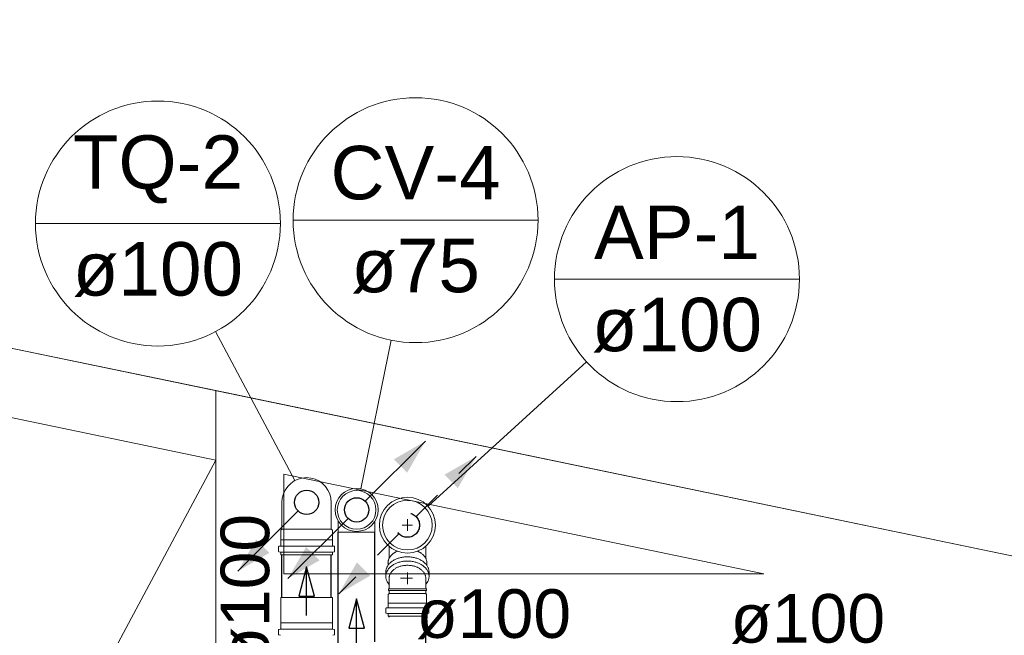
# Model space of a CAD drawing. Header units: millimetres. Extents: x 567 to 934, y -1 to 364.
# Tile 191 of 256: x 612.23 to 616.28, y 171.08 to 173.61. Entities that reach past the tile are written whole.
import ezdxf

# ---------------------------------------------------------------- set-up
doc = ezdxf.new("R2010")
doc.units = ezdxf.units.MM
doc.header["$MEASUREMENT"] = 0
doc.linetypes.add('JIS_02_1.2', pattern=[0.25, 0.125, -0.125])
doc.linetypes.add('NULL', pattern=[0])
for name, color, linetype, lineweight in [('AP-Condutos', 14, 'JIS_02_1.2', 25), ('AP-Indicação coluna', 14, 'Continuous', 13), ('CV-Condutos', 14, 'Continuous', 25), ('CV-Indicação coluna', 14, 'Continuous', 13), ('CV-Sentido conduto', 14, 'Continuous', 30), ('Simbolos', 14, 'Continuous', 20), ('Simbolos_int', 14, 'Continuous', 15), ('TQ-Condutos', 14, 'Continuous', 25), ('TQ-Indicação coluna', 14, 'Continuous', 13), ('TQ-Sentido conduto', 14, 'Continuous', 30), ('TQ-Textos conduto', 7, 'Continuous', 9)]:
    doc.layers.add(name, color=color, linetype=linetype, lineweight=lineweight)
doc.layers.add('ARQ FINA', color=8, linetype='Continuous')
doc.styles.add('Arial', font='arial.ttf')

msp = doc.modelspace()

# ---------------------------------------------------------------- hatches: boundary and pattern name
at = {"layer": 'AP-Condutos', "linetype": 'Continuous'}
for points in [[(614.1094, 171.8136), (613.9795, 171.7386), (614.0344, 171.6837)], [(613.5437, 171.2479), (613.6736, 171.3229), (613.6187, 171.3778)]]:
    msp.add_hatch(color=151, dxfattribs=at).paths.add_polyline_path(points)
at = {"layer": 'CV-Condutos', "linetype": 'Continuous'}
for points in [[(613.9003, 171.8766), (613.7704, 171.8016), (613.8253, 171.7467)], [(613.3346, 171.3109), (613.4645, 171.3859), (613.4096, 171.4408)]]:
    msp.add_hatch(color=11, dxfattribs=at).paths.add_polyline_path(points)
at = {"layer": 'TQ-Condutos', "linetype": 'Continuous'}
msp.add_hatch(color=73, dxfattribs=at).paths.add_polyline_path([(613.1287, 171.3418), (613.2586, 171.4168), (613.2037, 171.4718)])

# ---------------------------------------------------------------- linework, layer by layer
at = {"layer": 'AP-Condutos'}
for p, q in [((613.751, 170.6525), (613.751, 171.1559)), ((613.902, 170.483), (613.902, 171.1559))]:
    msp.add_line(p, q, dxfattribs=at)
for points in [[(613.8619, 171.5661), (614.1094, 171.8136)], [(613.7912, 171.4954), (613.5437, 171.2479)]]:
    msp.add_lwpolyline(points, dxfattribs=at)
msp.add_circle((613.8265, 171.5308), 0.05, dxfattribs=at)
msp.add_circle((613.8265, 171.5308), 0.05, dxfattribs=at)
at = {"layer": 'AP-Indicação coluna'}
for p, q in [((614.4319, 172.5434), (615.4404, 172.5434)), ((614.5637, 172.2035), (613.9117, 171.6085))]:
    msp.add_line(p, q, dxfattribs=at)
msp.add_circle((614.9362, 172.5434), 0.5042, dxfattribs=at)
msp.add_circle((614.9362, 172.5434), 0.5042, dxfattribs=at)
at = {"layer": 'ARQ FINA', "lineweight": 5}
for p, q in [((666.8823, 160.9083), (602.6777, 174.2348)), ((609.8374, 172.7487), (613.0374, 172.0845)), ((613.0374, 171.7985), (609.8374, 172.4627)), ((613.0374, 172.0845), (613.0374, 167.7957)), ((627.4774, 169.0873), (613.0374, 172.0845)), ((613.0374, 171.7985), (609.8374, 165.8191)), ((613.3174, 171.3302), (613.3174, 171.7404)), ((613.3174, 171.7404), (615.294, 171.3302)), ((615.294, 171.3302), (613.3174, 171.3302))]:
    msp.add_line(p, q, dxfattribs=at)
at = {"layer": 'CV-Condutos'}
for p, q in [((613.542, 170.8782), (613.542, 171.5017)), ((613.693, 171.0502), (613.693, 171.5017))]:
    msp.add_line(p, q, dxfattribs=at)
for points in [[(613.6528, 171.6291), (613.9003, 171.8766)], [(613.5821, 171.5584), (613.3346, 171.3109)]]:
    msp.add_lwpolyline(points, dxfattribs=at)
msp.add_circle((613.6175, 171.5937), 0.05, dxfattribs=at)
msp.add_circle((613.6175, 171.5937), 0.05, dxfattribs=at)
at = {"layer": 'CV-Indicação coluna'}
for p, q in [((613.3561, 172.7861), (614.3644, 172.7861)), ((613.7597, 172.2921), (613.6352, 171.6805))]:
    msp.add_line(p, q, dxfattribs=at)
msp.add_circle((613.8602, 172.7861), 0.5041, dxfattribs=at)
msp.add_circle((613.8602, 172.7861), 0.5041, dxfattribs=at)
at = {"layer": 'CV-Sentido conduto'}
for p, q in [((613.6175, 171.2273), (613.5851, 171.1065)), ((613.6498, 171.1065), (613.6175, 171.2273)), ((613.5851, 171.1065), (613.6498, 171.1065))]:
    msp.add_line(p, q, dxfattribs=at)
msp.add_lwpolyline([(613.6175, 171.0273), (613.6175, 171.2273)], dxfattribs=at)
at = {"layer": 'Simbolos'}
for p, q in [((613.3099, 171.5149), (613.3099, 171.6247)), ((613.5131, 171.5149), (613.5131, 171.6247)), ((613.542, 171.5474), (613.542, 171.5017)), ((613.693, 171.5474), (613.693, 171.5017)), ((613.3055, 171.5105), (613.3099, 171.5149)), ((613.3055, 171.471), (613.3055, 171.5105)), ((613.5175, 171.5105), (613.5131, 171.5149)), ((613.5175, 171.471), (613.5175, 171.5105)), ((613.305, 171.4705), (613.3055, 171.471)), ((613.305, 171.4464), (613.305, 171.4705)), ((613.518, 171.4705), (613.5175, 171.471)), ((613.518, 171.4464), (613.518, 171.4705)), ((613.2962, 171.423), (613.2962, 171.4419)), ((613.2977, 171.4211), (613.3035, 171.4195)), ((613.298, 171.4439), (613.3032, 171.4444)), ((613.305, 171.4087), (613.305, 171.4176)), ((613.518, 171.4087), (613.518, 171.4176)), ((613.5253, 171.4211), (613.5195, 171.4195)), ((613.525, 171.4439), (613.5198, 171.4444)), ((613.5268, 171.423), (613.5268, 171.4419)), ((613.751, 171.3939), (613.751, 171.4436)), ((613.902, 171.3939), (613.902, 171.4436)), ((613.518, 171.4087), (613.305, 171.4087)), ((613.7375, 171.32), (613.7375, 171.3376)), ((613.9155, 171.32), (613.9155, 171.3376)), ((613.751, 171.2686), (613.751, 171.3123)), ((613.902, 171.2686), (613.902, 171.3123)), ((613.751, 171.2686), (613.748, 171.2684)), ((613.748, 171.2625), (613.748, 171.2684)), ((613.751, 171.2622), (613.748, 171.2625)), ((613.751, 171.249), (613.751, 171.2622)), ((613.902, 171.2686), (613.905, 171.2684)), ((613.902, 171.2622), (613.905, 171.2625)), ((613.902, 171.249), (613.902, 171.2622)), ((613.905, 171.2625), (613.905, 171.2684)), ((613.3055, 171.129), (613.3055, 171.2337)), ((613.5175, 171.129), (613.5175, 171.2337)), ((613.7474, 171.2454), (613.751, 171.249)), ((613.7474, 171.2099), (613.7474, 171.2454)), ((613.9056, 171.2454), (613.902, 171.249)), ((613.9056, 171.2099), (613.9056, 171.2454)), ((613.7379, 171.1705), (613.7379, 171.188)), ((613.7451, 171.1905), (613.7398, 171.19)), ((613.7469, 171.2094), (613.7474, 171.2099)), ((613.7469, 171.1925), (613.7469, 171.2094)), ((613.9061, 171.2094), (613.9056, 171.2099)), ((613.9061, 171.1925), (613.9061, 171.2094)), ((613.908, 171.1905), (613.9133, 171.19)), ((613.9151, 171.1705), (613.9151, 171.188)), ((613.7455, 171.167), (613.7394, 171.1686)), ((613.7469, 171.1559), (613.7469, 171.165)), ((613.9061, 171.1559), (613.7469, 171.1559)), ((613.9061, 171.1559), (613.9061, 171.165)), ((613.9076, 171.167), (613.9137, 171.1686)), ((613.2962, 171.081), (613.2962, 171.0999)), ((613.298, 171.1019), (613.3032, 171.1023)), ((613.305, 171.1285), (613.3055, 171.129)), ((613.305, 171.1043), (613.305, 171.1285)), ((613.518, 171.1285), (613.5175, 171.129)), ((613.518, 171.1043), (613.518, 171.1285)), ((613.525, 171.1019), (613.5198, 171.1023)), ((613.5268, 171.081), (613.5268, 171.0999)), ((613.2977, 171.079), (613.3035, 171.0775)), ((613.5253, 171.079), (613.5195, 171.0775))]:
    msp.add_line(p, q, dxfattribs=at)
for points in [[(613.5131, 171.6247), (613.5116, 171.6423), (613.507, 171.6594), (613.4995, 171.6755), (613.4894, 171.69), (613.4768, 171.7025), (613.4623, 171.7127), (613.4463, 171.7202), (613.4292, 171.7247), (613.4115, 171.7263), (613.3939, 171.7247), (613.3768, 171.7202), (613.3607, 171.7127), (613.3462, 171.7025), (613.3337, 171.69), (613.3235, 171.6755), (613.3161, 171.6594), (613.3115, 171.6423), (613.3099, 171.6247)], [(613.2981, 171.4439), (613.2977, 171.4438), (613.2974, 171.4437), (613.2971, 171.4436), (613.2969, 171.4434), (613.2966, 171.4431), (613.2965, 171.4429), (613.2963, 171.4426), (613.2963, 171.4422), (613.2962, 171.4419)], [(613.2962, 171.423), (613.2962, 171.4227), (613.2963, 171.4224), (613.2964, 171.4222), (613.2966, 171.4219), (613.2967, 171.4217), (613.2969, 171.4215), (613.2972, 171.4213), (613.2974, 171.4212), (613.2977, 171.4211)], [(613.3032, 171.4444), (613.3035, 171.4444), (613.3038, 171.4445), (613.3041, 171.4447), (613.3044, 171.4449), (613.3046, 171.4451), (613.3048, 171.4454), (613.3049, 171.4457), (613.305, 171.446), (613.305, 171.4464)], [(613.305, 171.4176), (613.305, 171.4179), (613.3049, 171.4181), (613.3048, 171.4184), (613.3047, 171.4187), (613.3045, 171.4189), (613.3043, 171.4191), (613.3041, 171.4193), (613.3038, 171.4194), (613.3035, 171.4195)], [(613.518, 171.4464), (613.5181, 171.446), (613.5181, 171.4457), (613.5183, 171.4454), (613.5184, 171.4451), (613.5187, 171.4449), (613.5189, 171.4447), (613.5192, 171.4445), (613.5195, 171.4444), (613.5199, 171.4444)], [(613.5195, 171.4195), (613.5192, 171.4194), (613.519, 171.4193), (613.5187, 171.4191), (613.5185, 171.4189), (613.5184, 171.4187), (613.5182, 171.4184), (613.5181, 171.4181), (613.518, 171.4179), (613.518, 171.4176)], [(613.5268, 171.4419), (613.5268, 171.4422), (613.5267, 171.4426), (613.5266, 171.4429), (613.5264, 171.4431), (613.5262, 171.4434), (613.5259, 171.4436), (613.5256, 171.4437), (613.5253, 171.4438), (613.525, 171.4439)], [(613.5253, 171.4211), (613.5256, 171.4212), (613.5259, 171.4213), (613.5261, 171.4215), (613.5263, 171.4217), (613.5265, 171.4219), (613.5266, 171.4222), (613.5267, 171.4224), (613.5268, 171.4227), (613.5268, 171.423)], [(613.7843, 171.4235), (613.7827, 171.4227), (613.781, 171.4219), (613.7794, 171.4211), (613.7777, 171.4202), (613.7761, 171.4193), (613.7746, 171.4183), (613.773, 171.4174), (613.7715, 171.4163), (613.77, 171.4153)], [(613.8831, 171.4153), (613.8816, 171.4163), (613.8801, 171.4174), (613.8785, 171.4183), (613.8769, 171.4193), (613.8754, 171.4202), (613.8737, 171.4211), (613.8721, 171.4219), (613.8704, 171.4227), (613.8688, 171.4235)], [(613.7636, 171.3821), (613.761, 171.3801), (613.7584, 171.378), (613.756, 171.3758), (613.7537, 171.3735), (613.7514, 171.3711), (613.7493, 171.3686), (613.7473, 171.366), (613.7455, 171.3632), (613.7438, 171.3605)], [(613.7521, 171.3958), (613.751, 171.3937), (613.7499, 171.3916), (613.749, 171.3894), (613.7483, 171.3871), (613.7477, 171.3848), (613.7472, 171.3824), (613.7468, 171.3801), (613.7466, 171.3777), (613.7465, 171.3753)], [(613.77, 171.4153), (613.7676, 171.4135), (613.7653, 171.4117), (613.7631, 171.4097), (613.761, 171.4076), (613.759, 171.4054), (613.7571, 171.4032), (613.7553, 171.4008), (613.7537, 171.3984), (613.7521, 171.3959)], [(613.7913, 171.3955), (613.788, 171.3944), (613.7848, 171.3933), (613.7816, 171.392), (613.7785, 171.3907), (613.7754, 171.3892), (613.7723, 171.3876), (613.7694, 171.3858), (613.7665, 171.384), (613.7636, 171.3821)], [(613.7913, 171.3779), (613.788, 171.3769), (613.7848, 171.3758), (613.7816, 171.3745), (613.7785, 171.3731), (613.7754, 171.3716), (613.7723, 171.37), (613.7694, 171.3683), (613.7665, 171.3665), (613.7636, 171.3646)], [(613.8265, 171.4005), (613.8226, 171.4005), (613.8186, 171.4003), (613.8147, 171.4), (613.8107, 171.3995), (613.8068, 171.399), (613.8029, 171.3983), (613.799, 171.3975), (613.7951, 171.3965), (613.7913, 171.3955)], [(613.8265, 171.383), (613.8226, 171.3829), (613.8186, 171.3827), (613.8147, 171.3824), (613.8107, 171.382), (613.8068, 171.3814), (613.8029, 171.3807), (613.799, 171.3799), (613.7951, 171.379), (613.7913, 171.3779)], [(613.8618, 171.3955), (613.858, 171.3965), (613.8541, 171.3975), (613.8502, 171.3983), (613.8463, 171.399), (613.8424, 171.3995), (613.8384, 171.4), (613.8345, 171.4003), (613.8305, 171.4005), (613.8265, 171.4005)], [(613.8618, 171.3779), (613.858, 171.379), (613.8541, 171.3799), (613.8502, 171.3807), (613.8463, 171.3814), (613.8424, 171.382), (613.8384, 171.3824), (613.8345, 171.3827), (613.8305, 171.3829), (613.8265, 171.383)], [(613.8895, 171.3821), (613.8866, 171.384), (613.8837, 171.3858), (613.8808, 171.3876), (613.8777, 171.3892), (613.8746, 171.3907), (613.8715, 171.392), (613.8683, 171.3933), (613.8651, 171.3944), (613.8618, 171.3955)], [(613.8895, 171.3646), (613.8866, 171.3665), (613.8837, 171.3683), (613.8808, 171.37), (613.8777, 171.3716), (613.8746, 171.3731), (613.8715, 171.3745), (613.8683, 171.3758), (613.8651, 171.3769), (613.8618, 171.3779)], [(613.901, 171.3959), (613.8994, 171.3984), (613.8977, 171.4008), (613.896, 171.4032), (613.8941, 171.4054), (613.8921, 171.4076), (613.89, 171.4097), (613.8878, 171.4117), (613.8855, 171.4135), (613.8831, 171.4153)], [(613.9093, 171.3605), (613.9076, 171.3632), (613.9058, 171.366), (613.9038, 171.3686), (613.9017, 171.3711), (613.8994, 171.3735), (613.8971, 171.3758), (613.8947, 171.378), (613.8921, 171.3801), (613.8895, 171.3821)], [(613.9066, 171.3753), (613.9065, 171.3777), (613.9063, 171.3801), (613.9059, 171.3824), (613.9054, 171.3848), (613.9048, 171.3871), (613.904, 171.3894), (613.9032, 171.3916), (613.9021, 171.3937), (613.901, 171.3958)], [(613.7437, 171.3605), (613.7425, 171.3581), (613.7413, 171.3557), (613.7403, 171.3532), (613.7395, 171.3507), (613.7388, 171.3482), (613.7383, 171.3455), (613.7379, 171.3429), (613.7376, 171.3403), (613.7375, 171.3376)], [(613.7437, 171.3429), (613.7425, 171.3406), (613.7413, 171.3382), (613.7403, 171.3357), (613.7395, 171.3332), (613.7388, 171.3306), (613.7383, 171.328), (613.7379, 171.3254), (613.7376, 171.3227), (613.7375, 171.32)], [(613.7636, 171.3645), (613.761, 171.3626), (613.7584, 171.3605), (613.756, 171.3583), (613.7537, 171.356), (613.7514, 171.3535), (613.7493, 171.351), (613.7473, 171.3484), (613.7455, 171.3457), (613.7438, 171.3429)], [(613.7465, 171.3753), (613.7466, 171.3743), (613.7466, 171.3733), (613.7467, 171.3723), (613.7467, 171.3713), (613.7469, 171.3703), (613.747, 171.3693), (613.7472, 171.3683), (613.7473, 171.3673), (613.7476, 171.3663)], [(613.7732, 171.35), (613.7709, 171.3484), (613.7688, 171.3466), (613.7667, 171.3447), (613.7647, 171.3428), (613.7628, 171.3407), (613.761, 171.3386), (613.7594, 171.3363), (613.7578, 171.334), (613.7563, 171.3317)], [(613.7966, 171.3614), (613.7939, 171.3605), (613.7911, 171.3595), (613.7884, 171.3585), (613.7857, 171.3573), (613.7831, 171.356), (613.7805, 171.3547), (613.778, 171.3532), (613.7756, 171.3517), (613.7732, 171.35)], [(613.8265, 171.3657), (613.8232, 171.3656), (613.8198, 171.3654), (613.8165, 171.3652), (613.8131, 171.3648), (613.8098, 171.3643), (613.8065, 171.3637), (613.8032, 171.363), (613.7999, 171.3623), (613.7966, 171.3614)], [(613.8565, 171.3614), (613.8532, 171.3623), (613.8499, 171.363), (613.8466, 171.3637), (613.8433, 171.3643), (613.84, 171.3648), (613.8366, 171.3652), (613.8333, 171.3654), (613.8299, 171.3656), (613.8265, 171.3657)], [(613.8799, 171.35), (613.8775, 171.3517), (613.8751, 171.3532), (613.8725, 171.3547), (613.87, 171.356), (613.8674, 171.3573), (613.8647, 171.3585), (613.862, 171.3595), (613.8592, 171.3605), (613.8565, 171.3614)], [(613.8968, 171.3317), (613.8953, 171.334), (613.8937, 171.3363), (613.8921, 171.3386), (613.8903, 171.3407), (613.8884, 171.3428), (613.8864, 171.3447), (613.8843, 171.3466), (613.8822, 171.3484), (613.8799, 171.35)], [(613.9093, 171.3429), (613.9076, 171.3457), (613.9058, 171.3484), (613.9038, 171.351), (613.9017, 171.3535), (613.8994, 171.356), (613.8971, 171.3583), (613.8947, 171.3605), (613.8921, 171.3626), (613.8895, 171.3645)], [(613.9055, 171.3663), (613.9058, 171.3673), (613.9059, 171.3683), (613.9061, 171.3693), (613.9062, 171.3703), (613.9064, 171.3713), (613.9064, 171.3723), (613.9065, 171.3733), (613.9065, 171.3743), (613.9066, 171.3753)], [(613.9155, 171.3376), (613.9155, 171.3403), (613.9152, 171.3429), (613.9148, 171.3455), (613.9143, 171.3482), (613.9136, 171.3507), (613.9128, 171.3532), (613.9118, 171.3557), (613.9106, 171.3581), (613.9093, 171.3605)], [(613.9155, 171.32), (613.9155, 171.3227), (613.9152, 171.3254), (613.9148, 171.328), (613.9143, 171.3306), (613.9136, 171.3332), (613.9128, 171.3357), (613.9118, 171.3382), (613.9106, 171.3406), (613.9093, 171.3429)], [(613.7375, 171.32), (613.7376, 171.3174), (613.7379, 171.3147), (613.7383, 171.3121), (613.7388, 171.3095), (613.7395, 171.3069), (613.7403, 171.3044), (613.7413, 171.3019), (613.7425, 171.2995), (613.7437, 171.2972)], [(613.7438, 171.2972), (613.7445, 171.296), (613.7452, 171.2948), (613.746, 171.2936), (613.7468, 171.2925), (613.7476, 171.2914), (613.7484, 171.2902), (613.7493, 171.2891), (613.7501, 171.288), (613.751, 171.287)], [(613.7563, 171.3317), (613.7552, 171.3297), (613.7543, 171.3276), (613.7534, 171.3255), (613.7527, 171.3234), (613.7521, 171.3212), (613.7516, 171.319), (613.7513, 171.3168), (613.7511, 171.3145), (613.751, 171.3123)], [(613.9021, 171.3123), (613.902, 171.3145), (613.9018, 171.3168), (613.9015, 171.319), (613.901, 171.3212), (613.9004, 171.3234), (613.8997, 171.3255), (613.8988, 171.3276), (613.8979, 171.3297), (613.8968, 171.3317)], [(613.902, 171.287), (613.9029, 171.288), (613.9038, 171.2891), (613.9047, 171.2902), (613.9055, 171.2914), (613.9063, 171.2925), (613.9071, 171.2936), (613.9079, 171.2948), (613.9086, 171.296), (613.9093, 171.2972)], [(613.9093, 171.2972), (613.9106, 171.2995), (613.9118, 171.3019), (613.9128, 171.3044), (613.9136, 171.3069), (613.9143, 171.3095), (613.9148, 171.3121), (613.9152, 171.3147), (613.9155, 171.3174), (613.9155, 171.32)], [(613.7398, 171.19), (613.7394, 171.19), (613.7391, 171.1899), (613.7388, 171.1897), (613.7386, 171.1895), (613.7384, 171.1892), (613.7382, 171.189), (613.7381, 171.1887), (613.738, 171.1884), (613.7379, 171.188)], [(613.7451, 171.1905), (613.7454, 171.1905), (613.7458, 171.1906), (613.746, 171.1908), (613.7463, 171.191), (613.7465, 171.1912), (613.7467, 171.1915), (613.7468, 171.1918), (613.7469, 171.1921), (613.7469, 171.1925)], [(613.9061, 171.1925), (613.9062, 171.1921), (613.9063, 171.1918), (613.9064, 171.1915), (613.9066, 171.1912), (613.9068, 171.191), (613.907, 171.1908), (613.9073, 171.1906), (613.9076, 171.1905), (613.908, 171.1905)], [(613.9151, 171.188), (613.9151, 171.1884), (613.915, 171.1887), (613.9149, 171.189), (613.9147, 171.1892), (613.9145, 171.1895), (613.9142, 171.1897), (613.914, 171.1899), (613.9136, 171.19), (613.9133, 171.19)], [(613.7379, 171.1705), (613.738, 171.1702), (613.738, 171.1699), (613.7381, 171.1697), (613.7383, 171.1694), (613.7385, 171.1692), (613.7387, 171.169), (613.7389, 171.1688), (613.7392, 171.1687), (613.7394, 171.1686)], [(613.7469, 171.165), (613.7469, 171.1653), (613.7469, 171.1656), (613.7468, 171.1659), (613.7466, 171.1661), (613.7464, 171.1664), (613.7462, 171.1666), (613.746, 171.1667), (613.7457, 171.1669), (613.7455, 171.167)], [(613.9076, 171.167), (613.9074, 171.1669), (613.9071, 171.1667), (613.9069, 171.1666), (613.9067, 171.1664), (613.9065, 171.1661), (613.9063, 171.1659), (613.9062, 171.1656), (613.9062, 171.1653), (613.9061, 171.165)], [(613.9137, 171.1686), (613.9139, 171.1687), (613.9142, 171.1688), (613.9144, 171.169), (613.9146, 171.1692), (613.9148, 171.1694), (613.915, 171.1697), (613.9151, 171.1699), (613.9151, 171.1702), (613.9151, 171.1705)], [(613.2981, 171.1019), (613.2977, 171.1018), (613.2974, 171.1017), (613.2971, 171.1015), (613.2969, 171.1013), (613.2966, 171.1011), (613.2965, 171.1008), (613.2963, 171.1005), (613.2963, 171.1002), (613.2962, 171.0999)], [(613.3032, 171.1023), (613.3035, 171.1024), (613.3038, 171.1025), (613.3041, 171.1026), (613.3044, 171.1028), (613.3046, 171.1031), (613.3048, 171.1034), (613.3049, 171.1037), (613.305, 171.104), (613.305, 171.1043)], [(613.518, 171.1043), (613.5181, 171.104), (613.5181, 171.1037), (613.5183, 171.1034), (613.5184, 171.1031), (613.5187, 171.1028), (613.5189, 171.1026), (613.5192, 171.1025), (613.5195, 171.1024), (613.5199, 171.1023)], [(613.5268, 171.0999), (613.5268, 171.1002), (613.5267, 171.1005), (613.5266, 171.1008), (613.5264, 171.1011), (613.5262, 171.1013), (613.5259, 171.1015), (613.5256, 171.1017), (613.5253, 171.1018), (613.525, 171.1019)], [(613.2962, 171.081), (613.2962, 171.0807), (613.2963, 171.0804), (613.2964, 171.0801), (613.2966, 171.0799), (613.2967, 171.0796), (613.2969, 171.0794), (613.2972, 171.0793), (613.2974, 171.0791), (613.2977, 171.079)], [(613.5253, 171.079), (613.5256, 171.0791), (613.5259, 171.0793), (613.5261, 171.0794), (613.5263, 171.0796), (613.5265, 171.0799), (613.5266, 171.0801), (613.5267, 171.0804), (613.5268, 171.0807), (613.5268, 171.081)]]:
    msp.add_lwpolyline(points, dxfattribs=at)
for centre, radius in [((613.6175, 171.5937), 0.0886), ((613.8265, 171.5308), 0.1021)]:
    msp.add_circle(centre, radius, dxfattribs=at)
at = {"layer": 'Simbolos_int'}
for p, q in [((613.8265, 171.5308), (613.8265, 171.5551)), ((613.5131, 171.5149), (613.3099, 171.5149)), ((613.542, 171.5017), (613.693, 171.5017)), ((613.8265, 171.5308), (613.8055, 171.5308)), ((613.8265, 171.5308), (613.8265, 171.5081)), ((613.8265, 171.5308), (613.8469, 171.5308)), ((613.5175, 171.471), (613.3055, 171.471)), ((613.518, 171.4445), (613.305, 171.4445)), ((613.518, 171.4191), (613.305, 171.4191)), ((613.8265, 171.3353), (613.8265, 171.2897)), ((613.8469, 171.3123), (613.7986, 171.3123)), ((613.8428, 171.3123), (613.8096, 171.3123)), ((613.8265, 171.3284), (613.8265, 171.2885)), ((613.751, 171.2686), (613.902, 171.2686)), ((613.751, 171.2622), (613.902, 171.2622)), ((613.5175, 171.2337), (613.3055, 171.2337)), ((613.751, 171.249), (613.902, 171.249)), ((613.9061, 171.1906), (613.7469, 171.1906)), ((613.7474, 171.2099), (613.9056, 171.2099)), ((613.9061, 171.1666), (613.7469, 171.1666)), ((613.518, 171.1025), (613.305, 171.1025)), ((613.5175, 171.129), (613.3055, 171.129))]:
    msp.add_line(p, q, dxfattribs=at)
for centre, radius in [((613.6175, 171.5937), 0.0796), ((613.8265, 171.5308), 0.1153)]:
    msp.add_circle(centre, radius, dxfattribs=at)
at = {"layer": 'TQ-Condutos'}
for p, q in [((613.3099, 171.2337), (613.3099, 171.4087)), ((613.5131, 171.2337), (613.5131, 171.4087))]:
    msp.add_line(p, q, dxfattribs=at)
msp.add_lwpolyline([(613.3762, 171.5893), (613.1287, 171.3418)], dxfattribs=at)
msp.add_circle((613.4115, 171.6247), 0.05, dxfattribs=at)
at = {"layer": 'TQ-Indicação coluna'}
for p, q in [((612.2952, 172.7724), (613.3036, 172.7724)), ((613.0367, 172.3275), (613.3637, 171.7143))]:
    msp.add_line(p, q, dxfattribs=at)
msp.add_circle((612.7994, 172.7724), 0.5042, dxfattribs=at)
msp.add_circle((612.7994, 172.7724), 0.5042, dxfattribs=at)
at = {"layer": 'TQ-Sentido conduto'}
for p, q in [((613.4115, 171.359), (613.3792, 171.2382)), ((613.4439, 171.2382), (613.4115, 171.359)), ((613.3792, 171.2382), (613.4439, 171.2382))]:
    msp.add_line(p, q, dxfattribs=at)
msp.add_lwpolyline([(613.4115, 171.159), (613.4115, 171.359)], dxfattribs=at)

# ---------------------------------------------------------------- texts
at = {"layer": 'AP-Indicação coluna', "linetype": 'NULL', "char_height": 0.22, "attachment_point": 8, "line_spacing_factor": 0.6, "style": 'Arial'}
for s, insert, width in [('AP-1', (614.9362, 172.626), 1.366616), ('ø100', (614.9362, 172.2408), 1.400823)]:
    msp.add_mtext(s, dxfattribs=dict(at, insert=insert, width=width))
at = {"layer": 'CV-Indicação coluna', "linetype": 'NULL', "char_height": 0.22, "attachment_point": 8, "line_spacing_factor": 0.6, "style": 'Arial'}
for s, insert, width in [('CV-4', (613.8602, 172.8687), 1.400488), ('ø75', (613.8602, 172.4835), 1.059085)]:
    msp.add_mtext(s, dxfattribs=dict(at, insert=insert, width=width))
at = {"layer": 'TQ-Indicação coluna', "linetype": 'NULL', "char_height": 0.22, "attachment_point": 8, "line_spacing_factor": 0.6, "style": 'Arial'}
for s, insert, width in [('TQ-2', (612.7994, 172.855), 1.400152), ('ø100', (612.7994, 172.4698), 1.400823)]:
    msp.add_mtext(s, dxfattribs=dict(at, insert=insert, width=width))
at = {"layer": 'TQ-Textos conduto', "linetype": 'NULL', "insert": (613.2629, 171.259), "char_height": 0.2, "width": 1.273476, "attachment_point": 8, "rotation": 90.0002, "line_spacing_factor": 0.6, "style": 'Arial'}
msp.add_mtext('ø100', dxfattribs=at)
at = {"layer": 'TQ-Textos conduto', "linetype": 'NULL', "char_height": 0.2, "width": 1.273476, "attachment_point": 8, "line_spacing_factor": 0.6, "style": 'Arial'}
for insert in [(614.1819, 171.0615), (615.4745, 171.0419)]:
    msp.add_mtext('ø100', dxfattribs=dict(at, insert=insert))

doc.saveas('drawing.dxf')
